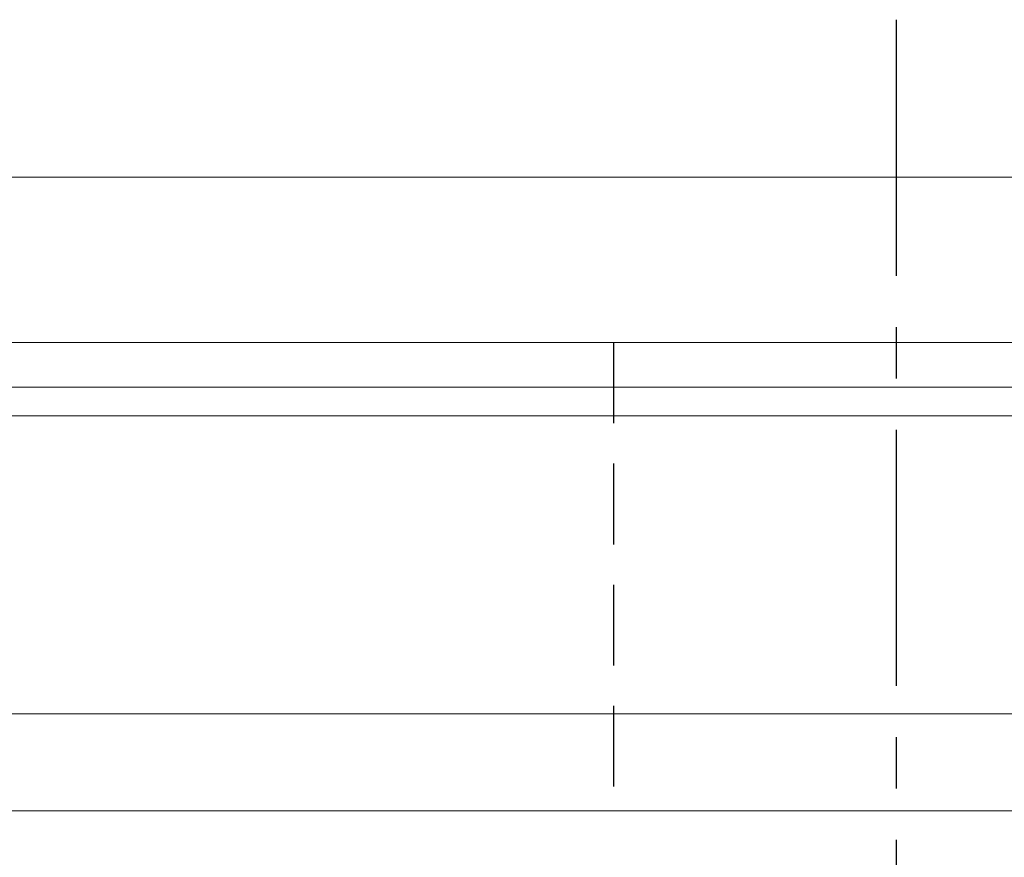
# Model space of a CAD drawing. Header units: millimetres. Extents: x 188 to 446, y 227 to 327.
# Tile 24 of 57: x 365 to 377, y 248 to 259. Entities that reach past the tile are written whole.
import ezdxf

# ---------------------------------------------------------------- set-up
doc = ezdxf.new("R2010")
doc.units = ezdxf.units.MM
doc.linetypes.add('CENTER', pattern=[10.16, 6.35, -1.27, 1.27, -1.27])
doc.linetypes.add('DASHED', pattern=[0.75, 0.5, -0.25])
for name, color, linetype in [('CL', 1, 'CENTER'), ('HID', 2, 'DASHED'), ('OUT', 3, 'Continuous')]:
    doc.layers.add(name, color=color, linetype=linetype)

msp = doc.modelspace()

# ---------------------------------------------------------------- linework, layer by layer
at = {"layer": 'CL', "color": 0, "ltscale": 0.5}
msp.add_line((375.669, 258.535), (375.669, 245.735), dxfattribs=at)
at = {"layer": 'HID', "color": 0, "ltscale": 2}
msp.add_line((372.169, 254.535), (372.169, 248.735), dxfattribs=at)
at = {"layer": 'OUT', "color": 0, "linetype": 'Continuous', "lineweight": 15}
for p, q in [((391.089, 256.585), (355.889, 256.585)), ((391.089, 254.535), (355.889, 254.535)), ((445.669, 253.982), (331.338, 253.982)), ((445.669, 253.628), (331.283, 253.628)), ((445.669, 249.935), (330.161, 249.935)), ((445.669, 248.735), (285.669, 248.735))]:
    msp.add_line(p, q, dxfattribs=at)

doc.saveas('drawing.dxf')
